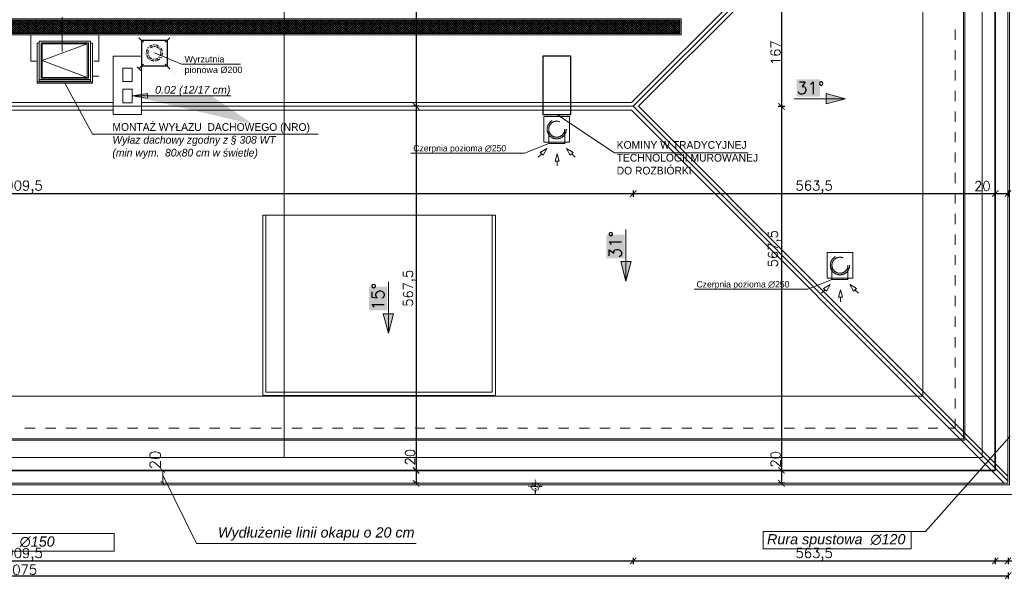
# Model space of a CAD drawing. Header units: millimetres. Extents: x -587 to 33545, y -26688 to 22494.
# Tile 224 of 256: x 14872 to 16405, y 5860 to 6732. Entities that reach past the tile are written whole.
import ezdxf
from ezdxf.lldxf.tags import DXFTag

# ---------------------------------------------------------------- set-up
doc = ezdxf.new("R2010")
doc.units = ezdxf.units.MM
doc.header["$MEASUREMENT"] = 0
for name, pattern in [('ACAD_ISO03W100', [30, 12, -18]), ('AUSGEZOGEN', [0]), ('CENTERX2', [101.6, 63.5, -12.7, 12.7, -12.7]), ('DASHDOT', [1, 0.5, -0.25, 0, -0.25]), ('DASHED2', [9.525, 6.35, -3.175]), ('STRICHPUNKTX2', [2, 1, -0.5, 0, -0.5])]:
    doc.linetypes.add(name, pattern=pattern)
doc.layers.add('_B___I__', color=7, linetype='AUSGEZOGEN')
doc.layers.add('_IS_EKO_Opis_Wentylacja', color=7, linetype='CENTERX2')
for name, color, linetype, lineweight in [('_IS_EKO_opis', 7, 'Continuous', 18), ('_IS_EKO_Wentylacja_wyrzut', 16, 'Continuous', 20), ('A_l.przerywana', 250, 'ICAD_ISO03W100', 9), ('A_l.widokowa', 250, 'Continuous', 18), ('A_opisy', 166, 'Continuous', 15), ('A_wymiarowanie', 176, 'Continuous', 9), ('k_wyburzenia widoczne', 252, 'PNEUMATIC2', 30), ('l. przerywana', 3, 'ICAD_ISO03W100', 9), ('l.przerywana', 104, 'ICAD_ISO03W100', 5), ('l.widokowa', 140, 'Continuous', 15), ('l.wypełnien', 253, 'Continuous', 5), ('linia opisowa', 175, 'Continuous', 9), ('przerywana', 6, 'ACAD_ISO03W100', 5), ('wymiarowanie', 176, 'Continuous', 9)]:
    doc.layers.add(name, color=color, linetype=linetype, lineweight=lineweight)
doc.styles.add('Arial', font='arial.ttf')
doc.styles.add('Arial$001H0', font='SIMPLEX')
doc.styles.add('ARIALL', font='GOTHIC.TTF', dxfattribs={"height": 40})
doc.styles.add('styl1', font='arial.ttf', dxfattribs={"height": 15})
doc.styles.add('styl2', font='simplex.shx')
tags = doc.linetypes.add('ICAD_ISO03W100', pattern=[30, 12, -18]).pattern_tags.tags
tags[6:7] = [DXFTag(74, 4), DXFTag(75, 0), DXFTag(340, '0'), DXFTag(46, 1.0), DXFTag(50, 0.0), DXFTag(44, 0.0), DXFTag(45, 0.0)]
tags[4:5] = [DXFTag(74, 4), DXFTag(75, 0), DXFTag(340, '0'), DXFTag(46, 1.0), DXFTag(50, 0.0), DXFTag(44, 0.0), DXFTag(45, 0.0)]
doc.linetypes.add('PNEUMATIC2', pattern='A,0.5,-0.25,["//",Standard,S=0.2,R=0,X=-0.1,Y=-0.1],-0.25', length=1)
doc.dimstyles.new('Kopia I_1.100', dxfattribs={"dimtxt": 15, "dimasz": 10, "dimexe": 5, "dimexo": 1, "dimgap": 1.5, "dimtad": 1, "dimdec": 1, "dimrnd": 0.5, "dimtxsty": 'styl2', "dimblk": 'ARCHTICK', "dimcen": 5, "dimadec": 0, "dimazin": 0, "dimtfac": 1, "dimtdec": 1, "dimtmove": 0, "dimatfit": 3, "dimldrblk": 'ARCHTICK', "dimfxl": 10, "dimfxlon": 1, "dimarcsym": 0})
doc.dimstyles.new('Skala 1-100', dxfattribs={"dimtxt": 17, "dimasz": 7, "dimexe": 1, "dimexo": 1, "dimgap": 1.5, "dimtad": 1, "dimdec": 1, "dimrnd": 0.5, "dimtxsty": 'styl2', "dimblk": 'ARCHTICK', "dimcen": 7, "dimadec": 0, "dimazin": 0, "dimtfac": 1, "dimtdec": 1, "dimtmove": 1, "dimatfit": 3, "dimldrblk": 'ARCHTICK', "dimfxl": 15, "dimfxlon": 1, "dimlwd": -1, "dimlwe": -1, "dimarcsym": 0})

# ---------------------------------------------------------------- blocks, each defined once
blk = doc.blocks.new('_ArchTick')
at = {"color": 0, "linetype": 'ByBlock', "const_width": 0.15}
blk.add_lwpolyline([(-0.5, -0.5), (0.5, 0.5)], dxfattribs=at)
blk = doc.blocks.new('*D1320')
at = {"layer": 'Defpoints', "color": 0}
for p in [(15127.1, 6029.8), (15095, 6009.8), (15127.1, 6009.8)]:
    blk.add_point(p, dxfattribs=at)
at = {"layer": 'wymiarowanie', "color": 0}
for p, q in [((15110, 6029.8), (15094, 6029.8)), ((15095, 6029.8), (15095, 6009.8)), ((15110, 6009.8), (15094, 6009.8))]:
    blk.add_line(p, q, dxfattribs=at)
at = {"layer": 'wymiarowanie', "color": 0, "xscale": 7, "yscale": 7, "zscale": 7}
for p, rotation in [((15095, 6029.8), 90), ((15095, 6009.8), -90.00000000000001)]:
    blk.add_blockref('_ArchTick', p, dxfattribs=dict(at, rotation=rotation))
at = {"layer": 'wymiarowanie', "color": 0, "insert": (15083.1, 6046.1), "char_height": 17, "attachment_point": 5, "rotation": 90, "style": 'styl2'}
blk.add_mtext('20', dxfattribs=at)
blk = doc.blocks.new('*D1783')
at = {"layer": 'Defpoints', "color": 0}
for p in [(13917.8, 6597.2), (15827.5, 6597.2), (15827.5, 6461.2)]:
    blk.add_point(p, dxfattribs=at)
at = {"layer": 'wymiarowanie', "color": 0, "lineweight": -2}
for p, q in [((13917.8, 6466.2), (13917.8, 6456.2)), ((13917.8, 6461.2), (15827.5, 6461.2)), ((15827.5, 6466.2), (15827.5, 6456.2))]:
    blk.add_line(p, q, dxfattribs=at)
at = {"layer": 'wymiarowanie', "color": 0, "lineweight": -2, "xscale": 10, "yscale": 10, "zscale": 10, "rotation": 180}
blk.add_blockref('_ArchTick', (13917.8, 6461.2), dxfattribs=at)
at = {"layer": 'wymiarowanie', "color": 0, "lineweight": -2, "xscale": 10, "yscale": 10, "zscale": 10}
blk.add_blockref('_ArchTick', (15827.5, 6461.2), dxfattribs=at)
at = {"layer": 'wymiarowanie', "color": 0, "insert": (14872.6, 6471.3), "char_height": 15, "attachment_point": 5, "style": 'styl2'}
blk.add_mtext('1909,5', dxfattribs=at)
blk = doc.blocks.new('*D1784')
at = {"layer": 'Defpoints', "color": 0}
for p in [(15827.5, 6597.2), (16391.2, 6504.7), (16391.2, 6461.2)]:
    blk.add_point(p, dxfattribs=at)
at = {"layer": 'wymiarowanie', "color": 0, "lineweight": -2}
for p, q in [((15827.5, 6466.2), (15827.5, 6456.2)), ((15827.5, 6461.2), (16391.2, 6461.2)), ((16391.2, 6466.2), (16391.2, 6456.2))]:
    blk.add_line(p, q, dxfattribs=at)
at = {"layer": 'wymiarowanie', "color": 0, "lineweight": -2, "xscale": 10, "yscale": 10, "zscale": 10, "rotation": 180}
blk.add_blockref('_ArchTick', (15827.5, 6461.2), dxfattribs=at)
at = {"layer": 'wymiarowanie', "color": 0, "lineweight": -2, "xscale": 10, "yscale": 10, "zscale": 10}
blk.add_blockref('_ArchTick', (16391.2, 6461.2), dxfattribs=at)
at = {"layer": 'wymiarowanie', "color": 0, "insert": (16109.3, 6471.3), "char_height": 15, "attachment_point": 5, "style": 'styl2'}
blk.add_mtext('563,5', dxfattribs=at)
blk = doc.blocks.new('*D1785')
at = {"layer": 'Defpoints', "color": 0}
for p in [(16391.2, 6504.7), (16411.2, 6496.2), (16411.2, 6461.2)]:
    blk.add_point(p, dxfattribs=at)
at = {"layer": 'wymiarowanie', "color": 0, "lineweight": -2}
for p, q in [((16391.2, 6466.2), (16391.2, 6456.2)), ((16391.2, 6461.2), (16411.2, 6461.2)), ((16411.2, 6466.2), (16411.2, 6456.2))]:
    blk.add_line(p, q, dxfattribs=at)
at = {"layer": 'wymiarowanie', "color": 0, "lineweight": -2, "xscale": 10, "yscale": 10, "zscale": 10, "rotation": 180}
blk.add_blockref('_ArchTick', (16391.2, 6461.2), dxfattribs=at)
at = {"layer": 'wymiarowanie', "color": 0, "lineweight": -2, "xscale": 10, "yscale": 10, "zscale": 10}
blk.add_blockref('_ArchTick', (16411.2, 6461.2), dxfattribs=at)
at = {"layer": 'wymiarowanie', "color": 0, "insert": (16371.3, 6472.8), "char_height": 15, "attachment_point": 5, "style": 'styl2'}
blk.add_mtext('20', dxfattribs=at)
blk = doc.blocks.new('*D1794')
at = {"layer": 'Defpoints', "color": 0}
for p in [(15994.3, 6763.9), (15827.5, 6597.2), (16058.5, 6597.2)]:
    blk.add_point(p, dxfattribs=at)
at = {"layer": 'wymiarowanie', "color": 0, "lineweight": -2}
for p, q in [((16053.5, 6763.9), (16063.5, 6763.9)), ((16058.5, 6763.9), (16058.5, 6597.2)), ((16053.5, 6597.2), (16063.5, 6597.2))]:
    blk.add_line(p, q, dxfattribs=at)
at = {"layer": 'wymiarowanie', "color": 0, "lineweight": -2, "xscale": 10, "yscale": 10, "zscale": 10}
for p, rotation in [((16058.5, 6763.9), 90), ((16058.5, 6597.2), -90.00000000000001)]:
    blk.add_blockref('_ArchTick', p, dxfattribs=dict(at, rotation=rotation))
at = {"layer": 'wymiarowanie', "color": 0, "insert": (16049.2, 6680.6), "char_height": 15, "attachment_point": 5, "rotation": 90, "style": 'styl2'}
blk.add_mtext('167', dxfattribs=at)
blk = doc.blocks.new('*D1795')
at = {"layer": 'Defpoints', "color": 0}
for p in [(15827.5, 6597.2), (16058.5, 6029.8), (16090.2, 6029.8)]:
    blk.add_point(p, dxfattribs=at)
at = {"layer": 'wymiarowanie', "color": 0, "lineweight": -2}
for p, q in [((16053.5, 6597.2), (16063.5, 6597.2)), ((16058.5, 6597.2), (16058.5, 6029.8)), ((16063.5, 6029.8), (16053.5, 6029.8))]:
    blk.add_line(p, q, dxfattribs=at)
at = {"layer": 'wymiarowanie', "color": 0, "lineweight": -2, "xscale": 10, "yscale": 10, "zscale": 10}
for p, rotation in [((16058.5, 6597.2), 90), ((16058.5, 6029.8), -90.00000000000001)]:
    blk.add_blockref('_ArchTick', p, dxfattribs=dict(at, rotation=rotation))
at = {"layer": 'wymiarowanie', "color": 0, "insert": (16047.5, 6375.2), "char_height": 15, "attachment_point": 5, "rotation": 90, "style": 'styl2'}
blk.add_mtext('567,5', dxfattribs=at)
blk = doc.blocks.new('*D1796')
at = {"layer": 'Defpoints', "color": 0}
for p in [(16090.2, 6029.8), (16058.5, 6009.8), (16089.3, 6009.8)]:
    blk.add_point(p, dxfattribs=at)
at = {"layer": 'wymiarowanie', "color": 0, "lineweight": -2}
for p, q in [((16063.5, 6029.8), (16053.5, 6029.8)), ((16058.5, 6029.8), (16058.5, 6009.8)), ((16063.5, 6009.8), (16053.5, 6009.8))]:
    blk.add_line(p, q, dxfattribs=at)
at = {"layer": 'wymiarowanie', "color": 0, "lineweight": -2, "xscale": 10, "yscale": 10, "zscale": 10}
for p, rotation in [((16058.5, 6029.8), 90), ((16058.5, 6009.8), -90.00000000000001)]:
    blk.add_blockref('_ArchTick', p, dxfattribs=dict(at, rotation=rotation))
at = {"layer": 'wymiarowanie', "color": 0, "insert": (16049.2, 6047), "char_height": 15, "attachment_point": 5, "rotation": 90, "style": 'styl2'}
blk.add_mtext('20', dxfattribs=at)
blk = doc.blocks.new('*D1821')
at = {"layer": 'Defpoints', "color": 0}
for p in [(16391.2, 6066.8), (16411.2, 6064.4), (16411.2, 5888.7)]:
    blk.add_point(p, dxfattribs=at)
at = {"layer": 'wymiarowanie', "color": 0, "lineweight": -2}
for p, q in [((16391.2, 5893.7), (16391.2, 5883.7)), ((16391.2, 5888.7), (16411.2, 5888.7)), ((16411.2, 5893.7), (16411.2, 5883.7)), ((16411.2, 5888.7), (16461.1, 5888.7))]:
    blk.add_line(p, q, dxfattribs=at)
at = {"layer": 'wymiarowanie', "color": 0, "lineweight": -2, "xscale": 10, "yscale": 10, "zscale": 10, "rotation": 180}
blk.add_blockref('_ArchTick', (16391.2, 5888.7), dxfattribs=at)
at = {"layer": 'wymiarowanie', "color": 0, "lineweight": -2, "xscale": 10, "yscale": 10, "zscale": 10}
blk.add_blockref('_ArchTick', (16411.2, 5888.7), dxfattribs=at)
at = {"layer": 'wymiarowanie', "color": 0, "insert": (16448.7, 5898), "char_height": 15, "attachment_point": 5, "style": 'styl2'}
blk.add_mtext('20', dxfattribs=at)
blk = doc.blocks.new('*D1822')
at = {"layer": 'Defpoints', "color": 0}
for p in [(13336, 5893.7), (16411.2, 5893.7), (16411.2, 5865.6)]:
    blk.add_point(p, dxfattribs=at)
at = {"layer": 'wymiarowanie', "color": 0, "lineweight": -2}
for p, q in [((13336, 5870.6), (13336, 5860.6)), ((13336, 5865.6), (16411.2, 5865.6)), ((16411.2, 5870.6), (16411.2, 5860.6))]:
    blk.add_line(p, q, dxfattribs=at)
at = {"layer": 'wymiarowanie', "color": 0, "lineweight": -2, "xscale": 10, "yscale": 10, "zscale": 10, "rotation": 180}
blk.add_blockref('_ArchTick', (13336, 5865.6), dxfattribs=at)
at = {"layer": 'wymiarowanie', "color": 0, "lineweight": -2, "xscale": 10, "yscale": 10, "zscale": 10}
blk.add_blockref('_ArchTick', (16411.2, 5865.6), dxfattribs=at)
at = {"layer": 'wymiarowanie', "color": 0, "insert": (14873.6, 5874.9), "char_height": 15, "attachment_point": 5, "style": 'styl2'}
blk.add_mtext('3075', dxfattribs=at)
blk = doc.blocks.new('*D1837')
at = {"layer": 'Defpoints', "color": 0}
for p in [(15994.3, 6763.9), (15827.5, 6597.2), (16664.4, 6597.2)]:
    blk.add_point(p, dxfattribs=at)
at = {"layer": 'wymiarowanie', "color": 0, "lineweight": -2}
for p, q in [((16659.4, 6763.9), (16669.4, 6763.9)), ((16664.4, 6763.9), (16664.4, 6597.2)), ((16659.4, 6597.2), (16669.4, 6597.2))]:
    blk.add_line(p, q, dxfattribs=at)
at = {"layer": 'wymiarowanie', "color": 0, "lineweight": -2, "xscale": 10, "yscale": 10, "zscale": 10}
for p, rotation in [((16664.4, 6763.9), 90), ((16664.4, 6597.2), -90.00000000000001)]:
    blk.add_blockref('_ArchTick', p, dxfattribs=dict(at, rotation=rotation))
at = {"layer": 'wymiarowanie', "color": 0, "insert": (16655.1, 6680.6), "char_height": 15, "attachment_point": 5, "rotation": 90, "style": 'styl2'}
blk.add_mtext('167', dxfattribs=at)
blk = doc.blocks.new('*D1838')
at = {"layer": 'Defpoints', "color": 0}
for p in [(15827.5, 6597.2), (16664.4, 6029.8), (16696.1, 6029.8)]:
    blk.add_point(p, dxfattribs=at)
at = {"layer": 'wymiarowanie', "color": 0, "lineweight": -2}
for p, q in [((16659.4, 6597.2), (16669.4, 6597.2)), ((16664.4, 6597.2), (16664.4, 6029.8)), ((16669.4, 6029.8), (16659.4, 6029.8))]:
    blk.add_line(p, q, dxfattribs=at)
at = {"layer": 'wymiarowanie', "color": 0, "lineweight": -2, "xscale": 10, "yscale": 10, "zscale": 10}
for p, rotation in [((16664.4, 6597.2), 90), ((16664.4, 6029.8), -90.00000000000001)]:
    blk.add_blockref('_ArchTick', p, dxfattribs=dict(at, rotation=rotation))
at = {"layer": 'wymiarowanie', "color": 0, "insert": (16653.4, 6375.2), "char_height": 15, "attachment_point": 5, "rotation": 90, "style": 'styl2'}
blk.add_mtext('567,5', dxfattribs=at)
blk = doc.blocks.new('*D1847')
at = {"layer": 'Defpoints', "color": 0}
for p in [(15563.9, 7164.5), (15489.4, 6597.2), (15545.2, 6597.2)]:
    blk.add_point(p, dxfattribs=at)
at = {"layer": 'wymiarowanie', "color": 0, "lineweight": -2}
for p, q in [((15494.4, 7164.5), (15484.4, 7164.5)), ((15489.4, 7164.5), (15489.4, 6597.2)), ((15494.4, 6597.2), (15484.4, 6597.2))]:
    blk.add_line(p, q, dxfattribs=at)
at = {"layer": 'wymiarowanie', "color": 0, "lineweight": -2, "xscale": 10, "yscale": 10, "zscale": 10}
for p, rotation in [((15489.4, 7164.5), 90), ((15489.4, 6597.2), -90.00000000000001)]:
    blk.add_blockref('_ArchTick', p, dxfattribs=dict(at, rotation=rotation))
at = {"layer": 'wymiarowanie', "color": 0, "insert": (15479.3, 6880.9), "char_height": 15, "attachment_point": 5, "rotation": 90, "style": 'styl2'}
blk.add_mtext('567,5', dxfattribs=at)
blk = doc.blocks.new('*D1848')
at = {"layer": 'Defpoints', "color": 0}
for p in [(15545.2, 6597.2), (15489.4, 6029.8), (15515.4, 6029.8)]:
    blk.add_point(p, dxfattribs=at)
at = {"layer": 'wymiarowanie', "color": 0, "lineweight": -2}
for p, q in [((15494.4, 6597.2), (15484.4, 6597.2)), ((15489.4, 6597.2), (15489.4, 6029.8)), ((15494.4, 6029.8), (15484.4, 6029.8))]:
    blk.add_line(p, q, dxfattribs=at)
at = {"layer": 'wymiarowanie', "color": 0, "lineweight": -2, "xscale": 10, "yscale": 10, "zscale": 10}
for p, rotation in [((15489.4, 6597.2), 90), ((15489.4, 6029.8), -90.00000000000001)]:
    blk.add_blockref('_ArchTick', p, dxfattribs=dict(at, rotation=rotation))
at = {"layer": 'wymiarowanie', "color": 0, "insert": (15479.3, 6313.5), "char_height": 15, "attachment_point": 5, "rotation": 90, "style": 'styl2'}
blk.add_mtext('567,5', dxfattribs=at)
blk = doc.blocks.new('*D1849')
at = {"layer": 'Defpoints', "color": 0}
for p in [(15515.4, 6029.8), (15489.4, 6009.8), (15509.8, 6009.8)]:
    blk.add_point(p, dxfattribs=at)
at = {"layer": 'wymiarowanie', "color": 0, "lineweight": -2}
for p, q in [((15494.4, 6029.8), (15484.4, 6029.8)), ((15489.4, 6029.8), (15489.4, 6009.8)), ((15494.4, 6009.8), (15484.4, 6009.8))]:
    blk.add_line(p, q, dxfattribs=at)
at = {"layer": 'wymiarowanie', "color": 0, "lineweight": -2, "xscale": 10, "yscale": 10, "zscale": 10}
for p, rotation in [((15489.4, 6029.8), 90), ((15489.4, 6009.8), -90.00000000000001)]:
    blk.add_blockref('_ArchTick', p, dxfattribs=dict(at, rotation=rotation))
at = {"layer": 'wymiarowanie', "color": 0, "insert": (15480.1, 6050.4), "char_height": 15, "attachment_point": 5, "rotation": 90, "style": 'styl2'}
blk.add_mtext('20', dxfattribs=at)
blk = doc.blocks.new('*D1850')
at = {"layer": 'Defpoints', "color": 0}
for p in [(13917.8, 6634.2), (15827.5, 6634.2), (15827.5, 5888.7)]:
    blk.add_point(p, dxfattribs=at)
at = {"layer": 'wymiarowanie', "color": 0, "lineweight": -2}
for p, q in [((13917.8, 5893.7), (13917.8, 5883.7)), ((13917.8, 5888.7), (15827.5, 5888.7)), ((15827.5, 5893.7), (15827.5, 5883.7))]:
    blk.add_line(p, q, dxfattribs=at)
at = {"layer": 'wymiarowanie', "color": 0, "lineweight": -2, "xscale": 10, "yscale": 10, "zscale": 10, "rotation": 180}
blk.add_blockref('_ArchTick', (13917.8, 5888.7), dxfattribs=at)
at = {"layer": 'wymiarowanie', "color": 0, "lineweight": -2, "xscale": 10, "yscale": 10, "zscale": 10}
blk.add_blockref('_ArchTick', (15827.5, 5888.7), dxfattribs=at)
at = {"layer": 'wymiarowanie', "color": 0, "insert": (14872.6, 5898.7), "char_height": 15, "attachment_point": 5, "style": 'styl2'}
blk.add_mtext('1909,5', dxfattribs=at)
blk = doc.blocks.new('*D1851')
at = {"layer": 'Defpoints', "color": 0}
for p in [(15827.5, 6634.2), (16391.2, 5893.7), (16391.2, 5888.7)]:
    blk.add_point(p, dxfattribs=at)
at = {"layer": 'wymiarowanie', "color": 0, "lineweight": -2}
for p, q in [((15827.5, 5893.7), (15827.5, 5883.7)), ((15827.5, 5888.7), (16391.2, 5888.7)), ((16391.2, 5892.7), (16391.2, 5883.7))]:
    blk.add_line(p, q, dxfattribs=at)
at = {"layer": 'wymiarowanie', "color": 0, "lineweight": -2, "xscale": 10, "yscale": 10, "zscale": 10, "rotation": 180}
blk.add_blockref('_ArchTick', (15827.5, 5888.7), dxfattribs=at)
at = {"layer": 'wymiarowanie', "color": 0, "lineweight": -2, "xscale": 10, "yscale": 10, "zscale": 10}
blk.add_blockref('_ArchTick', (16391.2, 5888.7), dxfattribs=at)
at = {"layer": 'wymiarowanie', "color": 0, "insert": (16109.3, 5898.7), "char_height": 15, "attachment_point": 5, "style": 'styl2'}
blk.add_mtext('563,5', dxfattribs=at)

msp = doc.modelspace()

# ---------------------------------------------------------------- hatches: boundary and pattern name
at = {"layer": 'l.widokowa', "true_color": 0xffffff}
for points in [[(16082.23, 6639.09), (16082.23, 6612.04), (16118.58, 6612.04), (16118.58, 6639.09)], [(15785.53, 6397.34), (15785.53, 6360.15), (15814.27, 6360.15), (15814.27, 6397.34)], [(15416.15, 6316.19), (15416.15, 6279), (15444.88, 6279), (15444.88, 6316.19)]]:
    msp.add_hatch(color=7, dxfattribs=at).paths.add_polyline_path(points)
at = {"layer": 'l.widokowa'}
for points in [[(16158.3, 6608.66), (16127.87, 6617.12), (16127.87, 6601.06)], [(15815.96, 6324.65), (15824.42, 6355.08), (15808.36, 6355.08)], [(15446.58, 6243.5), (15454.18, 6273.93), (15438.12, 6273.93)]]:
    msp.add_hatch(color=7, dxfattribs=at).paths.add_polyline_path(points)
at = {"layer": 'l.wypełnien'}
h = msp.add_hatch(dxfattribs=at)
h.set_pattern_fill('ANSI37', color=256, scale=20, style=0)
h.set_pattern_definition([(45, (-133.7189, 32.6354), (-1.76776695, 1.76776695), []), (135, (-133.7189, 32.6354), (-1.76776695, -1.76776695), [])])
h.paths.add_polyline_path([(14088.51, 6731.44), (15900.33, 6731.44), (15900.33, 6710.44), (14088.51, 6710.44)])
at = {"layer": 'linia opisowa'}
h = msp.add_hatch(color=256, dxfattribs=at)
h.paths.add_polyline_path([(15047.19, 6613.29), (15070.99, 6616.94), (15070.99, 6613.29), (15070.99, 6609.65)], flags=17)
edge = h.paths.add_edge_path()
edge.add_line((15047.19, 6613.29), (15171.1, 6613.29))
edge.add_line((15171.1, 6613.29), (15235.67, 6568.98))

# ---------------------------------------------------------------- linework, layer by layer
for p, q in [((15061.96, 6700.38), (15101.96, 6700.38)), ((15061.96, 6700.38), (15061.96, 6660.38)), ((15101.96, 6700.38), (15101.96, 6660.38)), ((15061.96, 6660.38), (15101.96, 6660.38))]:
    msp.add_line(p, q)
at = {"layer": '_B___I__', "linetype": 'STRICHPUNKTX2', "ltscale": 5}
for p, q in [((15675.18, 5993.98), (15675.18, 6014.98)), ((15685.68, 6004.48), (15664.68, 6004.48))]:
    msp.add_line(p, q, dxfattribs=at)
at = {"layer": '_IS_EKO_opis', "ltscale": 10}
for q in [(15081.96, 6680.38), (15216.21, 6662.88)]:
    msp.add_line((15124.06, 6662.88), q, dxfattribs=at)
at = {"layer": '_IS_EKO_Wentylacja_wyrzut', "ltscale": 10}
for p, q in [((15064.94, 6696.92), (15057.84, 6704.02)), ((15098.96, 6696.92), (15106.07, 6704.02)), ((15060.75, 6652.88), (15054.93, 6658.7)), ((15060.75, 6652.88), (15054.93, 6658.7)), ((15064.94, 6662.9), (15057.84, 6655.79)), ((15098.96, 6662.9), (15106.07, 6655.79))]:
    msp.add_line(p, q, dxfattribs=at)
at = {"layer": '_IS_EKO_Wentylacja_wyrzut', "ltscale": 10, "const_width": 0.0198}
for points in [[(15046.98, 6714.88), (15054.93, 6701.11), (15060.75, 6706.93)], [(15116.93, 6714.88), (15108.98, 6701.11), (15103.16, 6706.93)], [(15046.98, 6644.93), (15060.75, 6652.88), (15054.93, 6658.7)], [(15116.93, 6644.93), (15103.16, 6652.88), (15108.98, 6658.7)]]:
    msp.add_lwpolyline(points, close=True, dxfattribs=at)
at = {"layer": '_IS_EKO_Wentylacja_wyrzut', "linetype": 'DASHDOT', "ltscale": 10}
for radius in [12.5, 10]:
    msp.add_circle((15081.96, 6680.38), radius, dxfattribs=at)
at = {"layer": 'A_l.przerywana', "color": 7}
for p, q in [((15994.32, 6764.03), (15827.46, 6597.17)), ((15827.46, 6597.17), (16278.33, 6145.45)), ((16278.33, 6145.45), (16411.16, 6013.61))]:
    msp.add_line(p, q, dxfattribs=at)
at = {"layer": 'A_l.przerywana'}
msp.add_line((15827.46, 6597.17), (13917.79, 6597.17), dxfattribs=at)
at = {"layer": 'A_l.przerywana', "color": 5, "lineweight": 35}
msp.add_lwpolyline([(13356.02, 7698.92), (13356.02, 6029.8), (16391.16, 6029.8), (16391.16, 7704.71), (15595.09, 7704.71), (15595.09, 7164.54), (14152.1, 7164.54), (14152.1, 7698.92)], close=True, dxfattribs=at)
at = {"layer": 'A_l.przerywana', "color": 7, "ltscale": 0.5}
msp.add_lwpolyline([(15255.58, 6151.72), (15608, 6151.72), (15608, 6427.77), (15255.58, 6427.77)], close=True, dxfattribs=at)
at = {"layer": 'A_l.widokowa', "color": 7}
for p, q in [((15688.46, 6581.48), (15728.46, 6581.48)), ((15688.46, 6581.48), (15688.46, 6541.48)), ((15728.46, 6581.48), (15728.46, 6541.48)), ((15688.46, 6541.48), (15728.46, 6541.48)), ((15679.8, 6517.84), (15685.13, 6523.17)), ((15693.27, 6531.31), (15682.94, 6525.35)), ((15693.27, 6531.31), (15682.94, 6525.35)), ((15693.27, 6531.31), (15682.94, 6525.35)), ((15682.94, 6525.35), (15687.31, 6520.99)), ((15687.31, 6520.99), (15693.27, 6531.31)), ((15687.31, 6520.99), (15693.27, 6531.31)), ((15706.05, 6511.71), (15709.13, 6523.23)), ((15706.05, 6511.71), (15709.13, 6523.23)), ((15709.13, 6523.23), (15712.22, 6511.71)), ((15709.13, 6523.23), (15712.22, 6511.71)), ((15709.13, 6523.23), (15712.22, 6511.71)), ((15723.66, 6531.31), (15733.99, 6525.35)), ((15723.66, 6531.31), (15733.99, 6525.35)), ((15729.62, 6520.99), (15723.66, 6531.31)), ((15733.99, 6525.35), (15729.62, 6520.99)), ((15733.99, 6525.35), (15729.62, 6520.99)), ((15737.13, 6517.84), (15731.8, 6523.17)), ((15712.22, 6511.71), (15706.05, 6511.71)), ((15712.22, 6511.71), (15706.05, 6511.71)), ((15712.22, 6511.71), (15706.05, 6511.71)), ((15709.13, 6504.18), (15709.13, 6511.71)), ((16129.52, 6369.52), (16169.52, 6369.52)), ((16129.52, 6369.52), (16129.52, 6329.52)), ((16169.52, 6369.52), (16169.52, 6329.52)), ((16134.33, 6319.35), (16124.01, 6313.39)), ((16134.33, 6319.35), (16124.01, 6313.39)), ((16134.33, 6319.35), (16124.01, 6313.39)), ((16128.37, 6309.03), (16134.33, 6319.35)), ((16128.37, 6309.03), (16134.33, 6319.35)), ((16129.52, 6329.52), (16169.52, 6329.52)), ((16164.72, 6319.35), (16175.05, 6313.39)), ((16164.72, 6319.35), (16175.05, 6313.39)), ((16170.69, 6309.03), (16164.72, 6319.35)), ((16120.86, 6305.88), (16126.19, 6311.21)), ((16124.01, 6313.39), (16128.37, 6309.03)), ((16147.11, 6299.75), (16150.19, 6311.27)), ((16147.11, 6299.75), (16150.19, 6311.27)), ((16150.19, 6311.27), (16153.28, 6299.75)), ((16150.19, 6311.27), (16153.28, 6299.75)), ((16150.19, 6311.27), (16153.28, 6299.75)), ((16175.05, 6313.39), (16170.69, 6309.03)), ((16175.05, 6313.39), (16170.69, 6309.03)), ((16178.2, 6305.88), (16172.87, 6311.21)), ((16153.28, 6299.75), (16147.11, 6299.75)), ((16153.28, 6299.75), (16147.11, 6299.75)), ((16153.28, 6299.75), (16147.11, 6299.75)), ((16150.19, 6292.22), (16150.19, 6299.75))]:
    msp.add_line(p, q, dxfattribs=at)
at = {"layer": 'A_l.widokowa', "color": 7, "linetype": 'DASHED2', "ltscale": 10}
for p, q in [((15695.96, 6561.48), (15695.96, 6541.48)), ((15720.96, 6561.48), (15720.96, 6541.48)), ((16137.02, 6349.52), (16137.02, 6329.52)), ((16162.02, 6349.52), (16162.02, 6329.52))]:
    msp.add_line(p, q, dxfattribs=at)
at = {"layer": 'A_l.widokowa', "color": 5}
for points in [[(13318.52, 7736.42), (13318.52, 5992.3), (16428.66, 5992.3), (16428.66, 7742.21), (15557.59, 7742.21), (15557.59, 7202.04), (14189.6, 7202.04), (14189.6, 7736.42)], [(13333.52, 7721.42), (13333.52, 6007.3), (16413.66, 6007.3), (16413.66, 7727.21), (15572.59, 7727.21), (15572.59, 7187.04), (14174.6, 7187.04), (14174.6, 7721.42)], [(13336.02, 7718.92), (13336.02, 6009.8), (16411.16, 6009.8), (16411.16, 7724.71), (15575.09, 7724.71), (15575.09, 7184.54), (14172.1, 7184.54), (14172.1, 7718.92)], [(13403.09, 7651.85), (13403.09, 6076.86), (16344.1, 6076.86), (16344.1, 7657.65), (15642.15, 7657.65), (15642.15, 7117.47), (14105.03, 7117.47), (14105.03, 7651.85)], [(13405.09, 7649.85), (13405.09, 6078.86), (16342.1, 6078.86), (16342.1, 7655.65), (15644.15, 7655.65), (15644.15, 7115.47), (14103.03, 7115.47), (14103.03, 7649.85)]]:
    msp.add_lwpolyline(points, close=True, dxfattribs=at)
at = {"layer": 'A_l.widokowa', "color": 7, "ltscale": 10}
for points in [[(15720.96, 6541.48), (15695.96, 6541.48), (15695.96, 6539.32), (15720.96, 6539.32)], [(16162.02, 6329.52), (16137.02, 6329.52), (16137.02, 6327.36), (16162.02, 6327.36)]]:
    msp.add_lwpolyline(points, close=True, dxfattribs=at)
at = {"layer": 'A_l.widokowa', "color": 7, "const_width": 0.0148}
for points in [[(15723.66, 6531.31), (15733.99, 6525.35), (15729.62, 6520.99)], [(16164.72, 6319.35), (16175.05, 6313.39), (16170.69, 6309.03)]]:
    msp.add_lwpolyline(points, close=True, dxfattribs=at)
at = {"layer": 'A_l.widokowa', "color": 7, "ltscale": 0.5}
msp.add_lwpolyline([(15250.58, 6146.72), (15613, 6146.72), (15613, 6427.77), (15250.58, 6427.77)], close=True, dxfattribs=at)
at = {"layer": 'A_l.widokowa', "color": 7, "linetype": 'DASHED2', "ltscale": 10}
for centre, radius in [((15708.46, 6561.48), 15), ((15708.46, 6561.48), 12.5), ((16149.52, 6349.52), 15), ((16149.52, 6349.52), 12.5)]:
    msp.add_circle(centre, radius, dxfattribs=at)
at = {"layer": 'A_opisy'}
msp.add_line((14985.41, 6553.7), (15337.09, 6553.7), dxfattribs=at)
at = {"layer": 'A_wymiarowanie'}
for p, q in [((15708.61, 6584.15), (15798.18, 6524.66)), ((15798.18, 6524.66), (16006.84, 6524.66))]:
    msp.add_line(p, q, dxfattribs=at)
at = {"layer": 'k_wyburzenia widoczne', "ltscale": 15}
for p, q in [((15730.59, 6675.44), (15686.64, 6675.44)), ((15686.64, 6675.44), (15686.64, 6584.15)), ((15730.59, 6584.15), (15730.59, 6675.44)), ((15686.64, 6584.15), (15730.59, 6584.15))]:
    msp.add_line(p, q, dxfattribs=at)
at = {"layer": 'l. przerywana', "color": 7, "ltscale": 0.2}
msp.add_circle((15675.18, 6004.48), 6, dxfattribs=at)
at = {"layer": 'l.przerywana', "color": 7, "ltscale": 0.3}
for p, q in [((15047.19, 6635.79), (15032.79, 6635.79)), ((15047.19, 6623.79), (15032.79, 6623.79))]:
    msp.add_line(p, q, dxfattribs=at)
at = {"layer": 'l.przerywana', "color": 7}
msp.add_lwpolyline([(14413.02, 7678.92), (13376.02, 7678.92), (13376.02, 6049.8), (16371.16, 6049.8), (16371.16, 7684.71), (15615.09, 7684.71), (15615.09, 7144.54), (14413.02, 7144.54), (14413.02, 7678.92), (13376.02, 7678.92)], dxfattribs=at)
at = {"layer": 'l.przerywana', "color": 5, "ltscale": 0.3}
msp.add_lwpolyline([(14977.41, 6642.32), (14907.41, 6668.32), (14977.41, 6694.32)], dxfattribs=at)
at = {"layer": 'l.przerywana', "color": 7, "ltscale": 0.3}
for points in [[(15032.79, 6635.79), (15032.79, 6656.79), (15047.19, 6656.79), (15047.19, 6635.79)], [(15047.19, 6623.79), (15047.19, 6602.79), (15032.79, 6602.79), (15032.79, 6623.79)]]:
    msp.add_lwpolyline(points, dxfattribs=at)
at = {"layer": 'l.widokowa', "color": 7, "linetype": 'Continuous', "lineweight": 9}
for p, q in [((16278.33, 6145.45), (16278.33, 7592.57)), ((16278.33, 7592.57), (16278.33, 6145.45)), ((15988.03, 6766.23), (15824.97, 6603.17)), ((16000.32, 6761.55), (15835.94, 6597.16)), ((16329.05, 6716.86), (16329.05, 6700.8)), ((16329.05, 6684.74), (16329.05, 6669.52)), ((16329.05, 6653.46), (16329.05, 6637.4)), ((16078, 6608.66), (16158.3, 6608.66)), ((16329.05, 6621.34), (16329.05, 6605.28)), ((15018.01, 6603.17), (13920.27, 6603.17)), ((15824.97, 6603.17), (15061.96, 6603.17)), ((15835.94, 6597.16), (16411.16, 6020.86)), ((15018.01, 6591.17), (13920.27, 6591.17)), ((15824.97, 6591.17), (15061.96, 6591.17)), ((15824.97, 6591.17), (16405.25, 6009.8)), ((16329.05, 6589.22), (16329.05, 6573.16)), ((16329.05, 6557.1), (16329.05, 6541.04)), ((16329.05, 6524.98), (16329.05, 6509.76)), ((16329.05, 6493.7), (16329.05, 6477.64)), ((16329.05, 6461.58), (16329.05, 6445.52)), ((16329.05, 6429.46), (16329.05, 6413.4)), ((15815.96, 6404.95), (15815.96, 6324.65)), ((16329.05, 6397.34), (16329.05, 6381.28)), ((16329.05, 6365.22), (16329.05, 6350.01)), ((16329.05, 6333.95), (16329.05, 6317.89)), ((15446.58, 6323.8), (15446.58, 6243.5)), ((16329.05, 6301.83), (16329.05, 6285.76)), ((16329.05, 6269.7), (16329.05, 6253.64)), ((16329.05, 6237.58), (16329.05, 6221.52)), ((16329.05, 6205.46), (16329.05, 6190.25)), ((16329.05, 6174.19), (16329.05, 6158.13)), ((13466.07, 6145.45), (16278.33, 6145.45)), ((16278.33, 6145.45), (13466.07, 6145.45)), ((16329.05, 6142.07), (16329.05, 6126.01)), ((16329.05, 6109.95), (16329.05, 6095.58)), ((14896.29, 6095.58), (14880.23, 6095.58)), ((14928.41, 6095.58), (14912.35, 6095.58)), ((14960.53, 6095.58), (14944.47, 6095.58)), ((14992.65, 6095.58), (14976.59, 6095.58)), ((15023.93, 6095.58), (15007.86, 6095.58)), ((15056.05, 6095.58), (15039.99, 6095.58)), ((15088.17, 6095.58), (15072.11, 6095.58)), ((15120.29, 6095.58), (15104.23, 6095.58)), ((15152.41, 6095.58), (15136.35, 6095.58)), ((15183.68, 6095.58), (15167.62, 6095.58)), ((15215.8, 6095.58), (15199.74, 6095.58)), ((15247.93, 6095.58), (15231.86, 6095.58)), ((15280.05, 6095.58), (15263.99, 6095.58)), ((15312.18, 6095.58), (15296.11, 6095.58)), ((15343.45, 6095.58), (15328.24, 6095.58)), ((15375.57, 6095.58), (15359.51, 6095.58)), ((15407.69, 6095.58), (15391.63, 6095.58)), ((15439.81, 6095.58), (15423.75, 6095.58)), ((15471.93, 6095.58), (15455.87, 6095.58)), ((15503.21, 6095.58), (15487.99, 6095.58)), ((15535.33, 6095.58), (15519.27, 6095.58)), ((15567.45, 6095.58), (15551.39, 6095.58)), ((15599.57, 6095.58), (15583.51, 6095.58)), ((15631.69, 6095.58), (15615.63, 6095.58)), ((15662.97, 6095.58), (15647.75, 6095.58)), ((15695.09, 6095.58), (15679.03, 6095.58)), ((15727.21, 6095.58), (15711.15, 6095.58)), ((15759.33, 6095.58), (15743.27, 6095.58)), ((15791.45, 6095.58), (15775.39, 6095.58)), ((15822.73, 6095.58), (15807.51, 6095.58)), ((15854.85, 6095.58), (15838.79, 6095.58)), ((15886.97, 6095.58), (15870.91, 6095.58)), ((15919.09, 6095.58), (15903.03, 6095.58)), ((15951.21, 6095.58), (15935.15, 6095.58)), ((15982.49, 6095.58), (15967.27, 6095.58)), ((16014.61, 6095.58), (15998.55, 6095.58)), ((16046.73, 6095.58), (16030.67, 6095.58)), ((16078.85, 6095.58), (16062.79, 6095.58)), ((16110.97, 6095.58), (16094.91, 6095.58)), ((16142.24, 6095.58), (16127.03, 6095.58)), ((16174.36, 6095.58), (16158.3, 6095.58)), ((16206.49, 6095.58), (16190.43, 6095.58)), ((16238.61, 6095.58), (16222.55, 6095.58)), ((16270.73, 6095.58), (16254.67, 6095.58)), ((16302, 6095.58), (16286.79, 6095.58)), ((16329.05, 6095.58), (16318.06, 6095.58)), ((16393.29, 6030.49), (16391.6, 6033.02))]:
    msp.add_line(p, q, dxfattribs=at)
at = {"layer": 'l.widokowa', "color": 5, "ltscale": 0.3}
for p, q in [((14899.41, 6633.46), (14899.41, 6695.72)), ((14899.41, 6695.72), (14902.41, 6695.72)), ((14902.41, 6698.44), (14982.41, 6698.44)), ((14902.41, 6636.34), (14902.41, 6698.44)), ((14982.41, 6636.34), (14982.41, 6698.44)), ((14982.41, 6695.72), (14985.41, 6695.72)), ((14985.41, 6633.46), (14985.41, 6695.72)), ((14889.41, 6667.34), (14899.41, 6667.34)), ((14987.41, 6667.34), (14995.41, 6667.34)), ((14995.41, 6644.34), (14985.41, 6644.34)), ((14899.41, 6633.46), (14985.41, 6633.46)), ((14902.41, 6638.72), (14982.41, 6638.72)), ((14902.41, 6636.34), (14982.41, 6636.34))]:
    msp.add_line(p, q, dxfattribs=at)
at = {"layer": 'l.widokowa', "color": 7, "ltscale": 15}
for p, q in [((15061.96, 6675.44), (15018.01, 6675.44)), ((15018.01, 6675.44), (15018.01, 6584.15)), ((15061.96, 6584.15), (15061.96, 6675.44)), ((15018.01, 6584.15), (15061.96, 6584.15))]:
    msp.add_line(p, q, dxfattribs=at)
at = {"layer": 'l.widokowa', "color": 7}
for points in [[(14086.51, 6733.44), (15902.33, 6733.44), (15902.33, 6708.44), (14086.51, 6708.44)], [(14088.51, 6731.44), (15900.33, 6731.44), (15900.33, 6710.44), (14088.51, 6710.44)]]:
    msp.add_lwpolyline(points, close=True, dxfattribs=at)
at = {"layer": 'l.widokowa', "color": 5, "ltscale": 0.3}
for points in [[(14889.41, 6667.34), (14889.41, 6708.44), (14987.41, 6708.44), (14987.41, 6708.44)], [(14995.41, 6667.34), (14995.41, 6708.44), (14897.41, 6708.44), (14897.41, 6708.44)]]:
    msp.add_lwpolyline(points, dxfattribs=at)
at = {"layer": 'l.widokowa', "color": 7, "linetype": 'Continuous', "lineweight": 9}
for points in [[(16158.3, 6608.66), (16127.87, 6617.12), (16127.87, 6601.06)], [(15815.96, 6324.65), (15824.42, 6355.08), (15808.36, 6355.08)], [(15446.58, 6243.5), (15454.18, 6273.93), (15438.12, 6273.93)]]:
    msp.add_lwpolyline(points, close=True, dxfattribs=at)
at = {"layer": 'l.wypełnien', "color": 5, "ltscale": 0.3}
for p, q in [((14905.68, 6696.06), (14979.15, 6696.06)), ((14905.68, 6641.15), (14905.68, 6696.06)), ((14907.41, 6694.32), (14977.41, 6694.32)), ((14907.41, 6642.32), (14907.41, 6694.32)), ((14977.41, 6642.32), (14977.41, 6694.32)), ((14979.15, 6641.15), (14979.15, 6696.06)), ((14905.68, 6641.15), (14979.15, 6641.15)), ((14907.41, 6642.32), (14977.41, 6642.32)), ((14899.41, 6635.3), (14985.41, 6635.3))]:
    msp.add_line(p, q, dxfattribs=at)
at = {"layer": 'linia opisowa'}
for points in [[(15047.19, 6613.29), (15070.99, 6616.94), (15070.99, 6613.29)], [(15047.19, 6613.29), (15070.99, 6609.65), (15070.99, 6613.29)], [(15048.69, 6613.29), (15200.74, 6613.29)]]:
    msp.add_lwpolyline(points, dxfattribs=at)
at = {"layer": 'przerywana', "color": 7}
msp.add_line((14982.41, 6698.44), (14910.41, 6698.44), dxfattribs=at)
msp.add_line((14982.41, 6698.44), (14910.41, 6698.44), dxfattribs=at)
at = {"layer": 'wymiarowanie'}
for p, q in [((15284.24, 7144.54), (15284.24, 6049.8)), ((14938.41, 6736.02), (14938.41, 6682.78)), ((14942.41, 6633.01), (14985.41, 6553.7)), ((16282.67, 5934.76), (16414.32, 6083.33)), ((15147.55, 5915.85), (15095, 6022.47)), ((16282.67, 5934.76), (16260.19, 5934.76)), ((15489.84, 5915.85), (15147.55, 5915.85))]:
    msp.add_line(p, q, dxfattribs=at)
at = {"layer": 'wymiarowanie', "ltscale": 10}
for p, q in [((15658.52, 6524.02), (15695.96, 6539.32)), ((15481.26, 6524.02), (15658.52, 6524.02)), ((16099.58, 6312.06), (16137.02, 6327.36)), ((15922.33, 6312.06), (16099.58, 6312.06))]:
    msp.add_line(p, q, dxfattribs=at)
at = {"layer": 'wymiarowanie'}
msp.add_lwpolyline([(15730.59, 6708.44), (14086.51, 6708.44)], dxfattribs=at)
for points in [[(16260.19, 5934.76), (16030.11, 5934.76), (16030.11, 5907.38), (16260.19, 5907.38)], [(14789.48, 5931.19), (15019.57, 5931.19), (15019.57, 5903.82), (14789.48, 5903.82)]]:
    msp.add_lwpolyline(points, close=True, dxfattribs=at)

# ---------------------------------------------------------------- texts
at = {"layer": '_IS_EKO_Opis_Wentylacja', "insert": (15128.87, 6675.66), "char_height": 10, "width": 108.1234, "attachment_point": 1, "style": 'Arial'}
msp.add_mtext('Wyrzutnia pionowa %%c200\\P', dxfattribs=at)
at = {"layer": 'A_wymiarowanie', "char_height": 12, "attachment_point": 1}
for s, insert, width, style in [('{MONTAŻ WYŁAZU  DACHOWEGO (NRO) \\P\\fCentury Gothic|b0|i1|c0|p34;Wyłaz dachowy zgodny z § 308 WT\\P(min wym.  80x80 cm w świetle)}', (15016.59, 6570.92), 342.8948, 'ARIALL'), ('{\\fCentury Gothic|b0|i0|c238|p34;KOMINY W TRADYCYJNEJ TECHNOLOGII MUROWANEJ DO ROZBIÓRKI}', (15801.82, 6543), 223.2778, 'styl1')]:
    msp.add_mtext(s, dxfattribs=dict(at, insert=insert, width=width, style=style))
at = {"layer": 'l.widokowa', "color": 7, "style": 'Arial$001H0'}
msp.add_text('31°', height=19.249, dxfattribs=at).set_placement((16082.23, 6616.27))
for s, p in [('31°', (15809.2, 6360.15)), ('15°', (15439.81, 6279))]:
    msp.add_text(s, height=19.247, rotation=90, dxfattribs=at).set_placement(p)
at = {"layer": 'linia opisowa'}
for s, insert, char_height, width, attachment_point in [('{\\fArial|b0|i1|c238|p34;0.02 (12/17 cm)}', (15200.38, 6613.29), 12, 168.8643, 9), ('{\\fArial|b0|i1|c238|p0;Wydłużenie linii okapu o 20 cm}', (15180.95, 5920.34), 15.96, 406.4755, 7), ('{\\fArial|b0|i1|c238|p0;Rynna  ∅150}', (14795.33, 5906.16), 15.96, 278.7922, 7), ('{\\fArial|b0|i1|c238|p0;Rura spustowa  ∅120}', (16035.95, 5909.72), 15.96, 278.7922, 7)]:
    msp.add_mtext(s, dxfattribs=dict(at, insert=insert, char_height=char_height, width=width, attachment_point=attachment_point))
at = {"layer": 'wymiarowanie', "char_height": 10, "width": 181.174, "attachment_point": 1, "style": 'Arial'}
for insert in [(15485.09, 6536.81), (15926.15, 6324.84)]:
    msp.add_mtext('{\\fCentury Gothic|b0|i0|c238|p34;Czerpnia pozioma }∅{\\fCentury Gothic|b0|i0|c238|p34;250}', dxfattribs=dict(at, insert=insert))

# ---------------------------------------------------------------- dimensions: what is measured, and where the dimension line sits
at = {"layer": 'wymiarowanie'}
for base, p1, p2, picture, middle in [((15489.38, 6597.17), (15563.93, 7164.54), (15545.22, 6597.17), '*D1847', (15479.31, 6880.85)), ((16058.54, 6597.17), (15994.32, 6763.94), (15827.46, 6597.17), '*D1794', (16049.16, 6680.56)), ((16664.44, 6597.17), (15994.32, 6763.94), (15827.46, 6597.17), '*D1837', (16655.07, 6680.56)), ((15489.38, 6029.8), (15545.22, 6597.17), (15515.37, 6029.8), '*D1848', (15479.31, 6313.48))]:
    dim = msp.add_linear_dim(base=base, p1=p1, p2=p2, angle=90, dimstyle='Kopia I_1.100', override={"dimtmove": 1, "dimfxl": 5}, dxfattribs=at)
    dim.commit()
    dim.dimension.update_dxf_attribs({"geometry": picture, "text_midpoint": middle})
for base, p1, p2, picture, middle in [((15827.46, 5888.65), (13917.79, 6634.17), (15827.46, 6634.17), '*D1850', (14872.62, 5898.72)), ((16391.16, 5888.65), (15827.46, 6634.17), (16391.16, 5893.65), '*D1851', (16109.31, 5898.72)), ((15827.46, 6461.2), (13917.79, 6597.17), (15827.46, 6597.17), '*D1783', (14872.62, 6471.27)), ((16391.16, 6461.2), (15827.46, 6597.17), (16391.16, 6504.71), '*D1784', (16109.31, 6471.27)), ((16411.16, 5865.56), (13336.02, 5893.65), (16411.16, 5893.65), '*D1822', (14873.59, 5874.93))]:
    dim = msp.add_linear_dim(base=base, p1=p1, p2=p2, dimstyle='Kopia I_1.100', override={"dimtmove": 1, "dimfxl": 5}, dxfattribs=at)
    dim.commit()
    dim.dimension.update_dxf_attribs({"geometry": picture, "text_midpoint": middle})
for base, p1, p2, picture, middle in [((16058.54, 6029.8), (15827.46, 6597.17), (16090.19, 6029.8), '*D1795', (16057.52, 6375.21)), ((16664.44, 6029.8), (15827.46, 6597.17), (16696.09, 6029.8), '*D1838', (16663.43, 6375.21)), ((15489.38, 6009.8), (15515.37, 6029.8), (15509.84, 6009.8), '*D1849', (15489.48, 6050.45)), ((16058.54, 6009.8), (16090.19, 6029.8), (16089.29, 6009.8), '*D1796', (16058.54, 6047.04))]:
    dim = msp.add_linear_dim(base=base, p1=p1, p2=p2, angle=90, dimstyle='Kopia I_1.100', override={"dimtmove": 1, "dimfxl": 5}, dxfattribs=at)
    dim.commit()
    dim.dimension.update_dxf_attribs({"geometry": picture, "text_midpoint": middle, "dimtype": 160})
for base, p1, p2, picture, middle in [((16411.16, 6461.2), (16391.16, 6504.71), (16411.16, 6496.15), '*D1785', (16371.32, 6463.42)), ((16411.16, 5888.65), (16391.16, 6066.8), (16411.16, 6064.35), '*D1821', (16448.68, 5877))]:
    dim = msp.add_linear_dim(base=base, p1=p1, p2=p2, dimstyle='Kopia I_1.100', override={"dimtmove": 1, "dimfxl": 5}, dxfattribs=at)
    dim.commit()
    dim.dimension.update_dxf_attribs({"geometry": picture, "text_midpoint": middle, "dimtype": 160})
dim = msp.add_linear_dim(base=(15095, 6009.8), p1=(15127.12, 6029.8), p2=(15127.12, 6009.8), angle=90, dimstyle='Skala 1-100', dxfattribs=at)
dim.commit()
dim.dimension.update_dxf_attribs({"geometry": '*D1320', "text_midpoint": (15093.49, 6046.05), "dimtype": 160})

doc.saveas('drawing.dxf')
